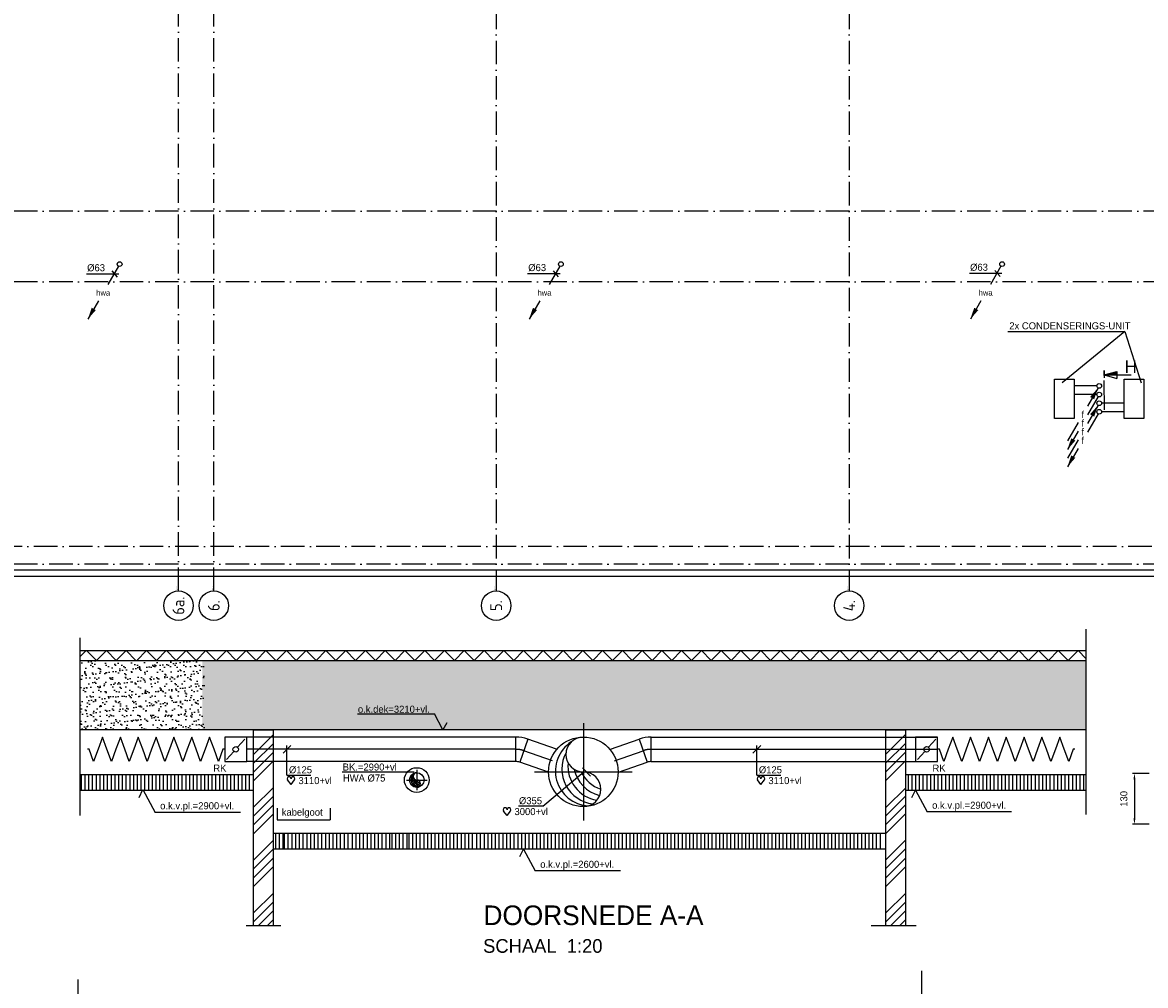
# Model space of a CAD drawing. Extents: x -36528 to 124080, y 290752 to 374852.
# Tile 63 of 66: x 64566 to 93201, y 325719 to 350286. Entities that reach past the tile are written whole.
import ezdxf
from ezdxf.enums import TextEntityAlignment as Align

# ---------------------------------------------------------------- set-up
doc = ezdxf.new("R2010")
doc.units = 0
doc.header["$LTSCALE"] = 100
for name, pattern in [('2322122', [47, 40, -7]), ('CENTER2', [11.25, 7.5, -1.25, 1.25, -1.25]), ('CENTER4', [5, 3.125, -0.625, 0.625, -0.625]), ('DASHDOT', [9, 6, -1.5, 0, -1.5]), ('LURETOUR', [6, 4, -2])]:
    doc.linetypes.add(name, pattern=pattern)
doc.layers.get('0').update_dxf_attribs({"linetype": 'CONTINUOUS'})
doc.layers.get('DEFPOINTS').update_dxf_attribs({"linetype": 'CONTINUOUS'})
for name, color, linetype in [('AL$7----_STRAMIEN', 1, 'DASHDOT'), ('AL27----_DAKEN', 7, 'CONTINUOUS'), ('ALN-----_BLOCKNAAM', 2, 'CONTINUOUS'), ('BL$2----', 7, 'CONTINUOUS'), ('BOUW', 8, 'CONTINUOUS'), ('DOORSNEDE', 1, 'CONTINUOUS'), ('WL$1----', 3, 'CONTINUOUS'), ('WL521---', 4, 'CONTINUOUS'), ('WL5448--', 4, 'CONTINUOUS'), ('WL570---', 3, 'CONTINUOUS'), ('WL570---_HARTLIJN', 7, 'CONTINUOUS'), ('WL570---_RETOUR', 3, 'CONTINUOUS'), ('WL570---_TOEVOER', 3, 'CONTINUOUS'), ('WM561---', 1, 'CONTINUOUS'), ('WM570---', 1, 'CONTINUOUS')]:
    doc.layers.add(name, color=color, linetype=linetype)
doc.styles.add('BURO-018', font='BUROFONT.shx', dxfattribs={"height": 180})
doc.styles.add('BURO-035', font='BUROFONT.shx', dxfattribs={"height": 350})
doc.styles.add('BURO-050', font='BUROFONT.shx', dxfattribs={"height": 500})
doc.styles.get("Standard").update_dxf_attribs({"font": 'ISOCP'})
doc.dimstyles.new('CEES', dxfattribs={"dimscale": 50, "dimtxt": 3, "dimasz": 3, "dimexe": 1, "dimexo": 1, "dimgap": 1.5, "dimtad": 0, "dimdec": 0, "dimzin": 0, "dimtxsty": 'BURO-018', "dimcen": -3, "dimdle": 1.25, "dimclrd": 1, "dimclre": 1, "dimclrt": 1, "dimazin": 3, "dimtfac": 0.75, "dimtdec": 0, "dimtofl": 0, "dimtmove": 0, "dimatfit": 3, "dimtvp": 1.5, "dimtolj": 1, "dimtzin": 0})

# ---------------------------------------------------------------- blocks, each defined once
blk = doc.blocks.new('1011')
at = {"layer": 'AL$7----_STRAMIEN', "color": 7, "linetype": 'CONTINUOUS'}
blk.add_circle((-750, 0), 750, dxfattribs=at)
at = {"layer": 'ALN-----_BLOCKNAAM', "linetype": 'CONTINUOUS'}
blk.add_text('1011', height=100, dxfattribs=at).set_placement((0, 0))
blk = doc.blocks.new('LDV2')
at = {"color": 0, "linetype": 'CONTINUOUS'}
for p, q in [((-0.25, -0.43), (-2.5, -4.33)), ((-4.5, -7.79), (-6.75, -11.69))]:
    blk.add_line(p, q, dxfattribs=at)
blk.add_lwpolyline([(-6.75, -11.69, 0, 1, 0), (-5.5, -9.53, 1, 1, 0)], format="xyseb", dxfattribs=at)
blk.add_circle((0, 0), 0.5, dxfattribs=at)
at = {"color": 0, "linetype": 'CONTINUOUS', "style": 'BURO-018'}
blk.add_attdef('LD_TEXT1', text='', height=1.8, dxfattribs=at).set_placement((-3.5, -6.06), align=Align.MIDDLE)
blk = doc.blocks.new('LU-1D-K-7D')
at = {"color": 0, "linetype": 'CONTINUOUS'}
for p, q in [((-0.5, 62.5), (0.5, 62.5)), ((-0.5, -62.5), (0.5, -62.5))]:
    blk.add_line(p, q, dxfattribs=at)
at = {"layer": 'WL570---_HARTLIJN', "linetype": 'CENTER2'}
blk.add_line((-0.5, 0), (0.5, 0), dxfattribs=at)
blk = doc.blocks.new('LU-1D-KL-7D70')
at = {"color": 0, "linetype": 'CONTINUOUS'}
for p, q in [((-56.4, 62.5), (-56.4, -62.5)), ((56.4, 62.5), (-56.4, 62.5)), ((56.4, -62.5), (56.4, 62.5)), ((47, 52), (9.5, 10.5)), ((-9.5, -10.5), (-47, -52)), ((-56.4, -62.5), (56.4, -62.5))]:
    blk.add_line(p, q, dxfattribs=at)
blk.add_circle((0, 0), 14.1, dxfattribs=at)
blk = doc.blocks.new('LU-1D-F-7D2BC')
at = {"color": 0, "linetype": 'CONTINUOUS'}
for p, q in [((-341.2, 0), (-318.5, 62.5)), ((-318.5, 62.5), (-295.7, 0)), ((-250.2, 0), (-227.5, 62.5)), ((-227.5, 62.5), (-204.7, 0)), ((-159.2, 0), (-136.5, 62.5)), ((-136.5, 62.5), (-113.7, 0)), ((-68.2, 0), (-45.5, 62.5)), ((-45.5, 62.5), (-22.7, 0)), ((22.7, 0), (45.5, 62.5)), ((45.5, 62.5), (68.2, 0)), ((113.7, 0), (136.5, 62.5)), ((136.5, 62.5), (159.2, 0)), ((204.7, 0), (227.5, 62.5)), ((227.5, 62.5), (250.2, 0)), ((295.7, 0), (318.5, 62.5)), ((318.5, 62.5), (341.2, 0)), ((-350, 0), (-341.2, 0)), ((-295.7, 0), (-273, -62.5)), ((-273, -62.5), (-250.2, 0)), ((-204.7, 0), (-182, -62.5)), ((-182, -62.5), (-159.2, 0)), ((-113.7, 0), (-91, -62.5)), ((-91, -62.5), (-68.2, 0)), ((-22.7, 0), (0, -62.5)), ((0, -62.5), (22.7, 0)), ((68.2, 0), (91, -62.5)), ((91, -62.5), (113.7, 0)), ((159.2, 0), (182, -62.5)), ((182, -62.5), (204.7, 0)), ((250.2, 0), (273, -62.5)), ((273, -62.5), (295.7, 0)), ((341.2, 0), (350, 0))]:
    blk.add_line(p, q, dxfattribs=at)
blk = doc.blocks.new('HART')
at = {"color": 1}
for q in [(-40, 52), (40, 52)]:
    blk.add_line((0, 0), q, dxfattribs=at)
for centre, start, end in [((-22, 66), 0, 217.1867), ((22, 66), 322.8133, 180)]:
    blk.add_arc(centre, 22.1, start, end, dxfattribs=at)
blk = doc.blocks.new('*U125', base_point=(5625, 350858))
at = {"color": 0, "linetype": 'CONTINUOUS'}
for p, q in [((5525, 351070), (5725, 351270)), ((5625, 350508), (5625, 351270)), ((5625, 350508), (6231, 350508))]:
    blk.add_line(p, q, dxfattribs=at)
at = {"layer": 'WM570---', "linetype": 'CONTINUOUS', "style": 'BURO-018'}
blk.add_text('%%c125', height=180, dxfattribs=at).set_placement((5675, 350558))
blk = doc.blocks.new('LU-1-KI2')
at = {"color": 0, "linetype": 'CONTINUOUS'}
blk.add_circle((0, 0), 0.5, dxfattribs=at)
for centre, start, end in [((0.098, 0.01), 122.9221, 266.9628), ((0.191, 0.038), 151.6522, 263.7819), ((0.278, 0.084), 174.6069, 260.2716), ((0.354, 0.146), 192.3501, 256.1233), ((0.416, 0.222), 206.1028, 250.6419)]:
    blk.add_arc(centre, 0.5, start, end, dxfattribs=at)
at = {"layer": 'WL570---_HARTLIJN', "linetype": 'CENTER4'}
for p, q in [((0, 0.7), (0, -0.7)), ((-0.7, 0), (0.7, 0))]:
    blk.add_line(p, q, dxfattribs=at)
at = {"layer": 'WL570---_HARTLIJN', "color": 0, "linetype": 'CONTINUOUS'}
for centre, start, end in [((0, 0.25), 90, 270), ((0, -0.25), 270, 90)]:
    blk.add_arc(centre, 0.25, start, end, dxfattribs=at)
blk = doc.blocks.new('LU-1D-B--1-7D137D')
at = {"color": 0, "linetype": 'CONTINUOUS'}
for p, q in [((-20.9, -62.5), (-20.9, 62.5)), ((40.1, 52.3), (-0.6, -65.9))]:
    blk.add_line(p, q, dxfattribs=at)
for radius in [187.5, 62.5]:
    blk.add_arc((-20.9, -125), radius, 71, 90, dxfattribs=at)
at = {"layer": 'WL570---_HARTLIJN', "linetype": 'CENTER4'}
blk.add_arc((-20.9, -125), 125, 71, 90, dxfattribs=at)
blk = doc.blocks.new('LU-1D-B-1-7D137D')
at = {"color": 0, "linetype": 'CONTINUOUS'}
for p, q in [((-20.9, 62.5), (-20.9, -62.5)), ((40.1, -52.3), (-0.6, 65.9))]:
    blk.add_line(p, q, dxfattribs=at)
for radius in [62.5, 187.5]:
    blk.add_arc((-20.9, 125), radius, 270, 289, dxfattribs=at)
at = {"layer": 'WL570---_HARTLIJN', "linetype": 'CENTER4'}
blk.add_arc((-20.9, 125), 125, 270, 289, dxfattribs=at)
blk = doc.blocks.new('*D148')
at = {"color": 1, "linetype": 'BYBLOCK'}
for p, q in [((82831, 287274), (82406, 287274)), ((82456, 287124), (82456, 286124)), ((82831, 285974), (82406, 285974))]:
    blk.add_line(p, q, dxfattribs=at)
for points in [[(82431, 287124), (82481, 287124), (82456, 287274)], [(82431, 286124), (82481, 286124), (82456, 285974)]]:
    blk.add_solid(points, dxfattribs=at)
at = {"layer": 'DEFPOINTS', "color": 0, "linetype": 'BYBLOCK'}
for p in [(82881, 287274), (82456, 285974), (82881, 285974)]:
    blk.add_point(p, dxfattribs=at)
at = {"color": 1, "linetype": 'BYBLOCK', "insert": (82186, 286624), "char_height": 180, "attachment_point": 5, "rotation": 90, "style": 'BURO-018'}
blk.add_mtext('\\A1;130', dxfattribs=at)
blk = doc.blocks.new('LDV4')
at = {"color": 0, "linetype": 'CONTINUOUS'}
for p, q in [((-0.25, -0.43), (-2.5, -4.33)), ((-4.5, -7.79), (-6.75, -11.69))]:
    blk.add_line(p, q, dxfattribs=at)
blk.add_lwpolyline([(-0.25, -0.43, 0, 1, 0), (-1.5, -2.6, 1, 1, 0)], format="xyseb", dxfattribs=at)
blk.add_circle((0, 0), 0.5, dxfattribs=at)
at = {"color": 0, "linetype": 'CONTINUOUS', "style": 'BURO-018'}
blk.add_attdef('LD_TEXT1', text='', height=1.8, dxfattribs=at).set_placement((-3.5, -6.06), align=Align.MIDDLE)

msp = doc.modelspace()

# ---------------------------------------------------------------- hatches: boundary and pattern name
at = {"layer": 'WM570---'}
h = msp.add_hatch(dxfattribs=at)
h.set_pattern_fill('AR-SAND', color=8, scale=5, style=0)
h.set_pattern_definition([(37.5, (-110315.69, -1012448.83), (-8.000156, 244.70662), [0, -193.04, 0, -215.9, 0, -206.375]), (7.5, (-110315.7, -1012448.83), (224.76164, 358.41255), [0, -104.14, 0, -173.99, 0, -66.675]), (327.5, (-110471.9, -1012448.83), (395.496185, 0.718592), [0, -63.5, 0, -228.6, 0, -298.45]), (317.5, (-110471.9, -1012448.83), (381.77823, 111.46466), [0, -31.75, 0, -149.86, 0, -171.45])])
h.paths.add_polyline_path([(69201.668, 332245.443), (69201.668, 334013.037), (66036.391, 334013.037), (66036.391, 332245.443)])
h = msp.add_hatch(dxfattribs=at)
h.set_pattern_fill('AR-SAND', color=8, scale=5, style=0)
h.set_pattern_definition([(37.5, (32782.17, -46325.43), (-8.00016, 244.70662), [0, -193.04, 0, -215.9, 0, -206.375]), (7.5, (32782.17, -46325.43), (224.76164, 358.41255), [0, -104.14, 0, -173.99, 0, -66.675]), (327.5, (32625.96, -46325.43), (395.49619, 0.71859), [0, -63.5, 0, -228.6, 0, -298.45]), (317.5, (32625.96, -46325.43), (381.77823, 111.46466), [0, -31.75, 0, -149.86, 0, -171.45])])
h.paths.add_polyline_path([(84330.474, 334013.037), (69151.953, 334013.037), (69151.953, 332245.443), (91687.355, 332245.443), (91687.355, 334013.037)])
h.paths.add_polyline_path([(87592.494, 332773.509), (89575.64, 332773.509), (89575.64, 333052.947), (87592.494, 333052.947)], flags=24)
h.paths.add_polyline_path([(73072.772, 332624.349), (75055.918, 332624.349), (75055.918, 332903.787), (73072.772, 332903.787)], flags=24)

# ---------------------------------------------------------------- linework, layer by layer
at = {"layer": 'AL$7----_STRAMIEN', "color": 1}
for points in [[(68544.348, 335784.462), (68544.348, 371420.208)], [(69444.348, 335784.462), (69444.348, 371420.208)], [(76644.348, 371420.208), (76644.348, 335784.462)], [(85644.348, 371420.208), (85644.348, 335784.462)], [(107252.264, 345471.726), (-32589.018, 345471.726)], [(107252.264, 343671.726), (7571.984, 343671.726)], [(106860.706, 336921.726), (-31631.746, 336921.726)], [(107252.264, 336471.726), (-32545.031, 336465.612)], [(101844.172, 336471.726), (69444.172, 336471.726)]]:
    msp.add_lwpolyline(points, dxfattribs=at)
at = {"layer": 'AL27----_DAKEN', "color": 8}
for p, q in [((106509.172, 336316.902), (61663.996, 336316.902)), ((106674.172, 336151.902), (61663.996, 336151.902))]:
    msp.add_line(p, q, dxfattribs=at)
at = {"layer": 'BL$2----', "color": 1}
for p, q in [((89690.255, 342405.454), (92672.222, 342405.454)), ((92672.222, 342405.454), (91070.809, 341090.297)), ((92672.222, 342405.454), (93090.313, 341090.383))]:
    msp.add_line(p, q, dxfattribs=at)
at = {"layer": 'BOUW'}
for p, q in [((91687.355, 330085.873), (91687.355, 334810.046)), ((66036.391, 330056.467), (66036.391, 334584.928)), ((66036.391, 334263.037), (84330.474, 334263.037)), ((66190.748, 334263.037), (66036.391, 334109.861)), ((66453.189, 334013.037), (66201.262, 334263.037)), ((66704.89, 334263.037), (66452.963, 334013.037)), ((66956.817, 334013.037), (66704.89, 334263.037)), ((66956.817, 334013.037), (67208.744, 334263.037)), ((67208.744, 334263.037), (67460.671, 334013.037)), ((67732.163, 334263.037), (67480.236, 334013.037)), ((67981.712, 334013.037), (67729.785, 334263.037)), ((68233.413, 334263.037), (67981.486, 334013.037)), ((68488.902, 334013.037), (68236.975, 334263.037)), ((68740.603, 334263.037), (68488.676, 334013.037)), ((68992.53, 334013.037), (68740.603, 334263.037)), ((68992.53, 334013.037), (69244.457, 334263.037)), ((69244.457, 334263.037), (69496.384, 334013.037)), ((69767.876, 334263.037), (69515.949, 334013.037)), ((70017.424, 334013.037), (69765.498, 334263.037)), ((70269.126, 334263.037), (70017.199, 334013.037)), ((70521.052, 334013.037), (70269.126, 334263.037)), ((70521.052, 334013.037), (70772.979, 334263.037)), ((70772.979, 334263.037), (71024.906, 334013.037)), ((71296.398, 334263.037), (71044.471, 334013.037)), ((71548.325, 334013.037), (71296.398, 334263.037)), ((71800.252, 334263.037), (71548.325, 334013.037)), ((72052.179, 334013.037), (71800.252, 334263.037)), ((72304.106, 334263.037), (72052.179, 334013.037)), ((72556.033, 334013.037), (72304.106, 334263.037)), ((72807.734, 334263.037), (72555.807, 334013.037)), ((73059.661, 334013.037), (72807.734, 334263.037)), ((73059.661, 334013.037), (73311.588, 334263.037)), ((73311.588, 334263.037), (73563.515, 334013.037)), ((73563.289, 334013.037), (73815.216, 334263.037)), ((73815.216, 334263.037), (74067.143, 334013.037)), ((74067.143, 334013.037), (74319.07, 334263.037)), ((74319.07, 334263.037), (74570.997, 334013.037)), ((74570.997, 334013.037), (74822.924, 334263.037)), ((74822.924, 334263.037), (75074.85, 334013.037)), ((75074.85, 334013.037), (75326.777, 334263.037)), ((75326.777, 334263.037), (75578.704, 334013.037)), ((75578.704, 334013.037), (75830.631, 334263.037)), ((75830.631, 334263.037), (76082.558, 334013.037)), ((76082.558, 334013.037), (76334.485, 334263.037)), ((76334.485, 334263.037), (76586.412, 334013.037)), ((76586.412, 334013.037), (76838.339, 334263.037)), ((76838.339, 334263.037), (77090.266, 334013.037)), ((77090.266, 334013.037), (77342.193, 334263.037)), ((77342.193, 334263.037), (77594.12, 334013.037)), ((77594.12, 334013.037), (77846.047, 334263.037)), ((77846.047, 334263.037), (78097.974, 334013.037)), ((78097.974, 334013.037), (78349.901, 334263.037)), ((78349.901, 334263.037), (78601.828, 334013.037)), ((78601.828, 334013.037), (78853.755, 334263.037)), ((78853.755, 334263.037), (79105.681, 334013.037)), ((79105.681, 334013.037), (79357.608, 334263.037)), ((79357.608, 334263.037), (79609.535, 334013.037)), ((79609.535, 334013.037), (79861.462, 334263.037)), ((79861.462, 334263.037), (80113.389, 334013.037)), ((80113.389, 334013.037), (80365.316, 334263.037)), ((80365.316, 334263.037), (80617.243, 334013.037)), ((80617.243, 334013.037), (80869.17, 334263.037)), ((80869.17, 334263.037), (81121.097, 334013.037)), ((81121.097, 334013.037), (81373.024, 334263.037)), ((81373.024, 334263.037), (81624.951, 334013.037)), ((81624.951, 334013.037), (81876.878, 334263.037)), ((81876.878, 334263.037), (82128.805, 334013.037)), ((82128.805, 334013.037), (82380.732, 334263.037)), ((82380.732, 334263.037), (82632.659, 334013.037)), ((82632.659, 334013.037), (82884.586, 334263.037)), ((82884.586, 334263.037), (83136.512, 334013.037)), ((83136.512, 334013.037), (83388.439, 334263.037)), ((83388.439, 334263.037), (83640.366, 334013.037)), ((83640.366, 334013.037), (83892.293, 334263.037)), ((83892.293, 334263.037), (84144.22, 334013.037)), ((84144.22, 334013.037), (84396.147, 334263.037)), ((84330.474, 334263.037), (91687.355, 334263.037)), ((84396.147, 334263.037), (84648.074, 334013.037)), ((84648.074, 334013.037), (84900.001, 334263.037)), ((84900.001, 334263.037), (85151.928, 334013.037)), ((85151.928, 334013.037), (85403.855, 334263.037)), ((85403.855, 334263.037), (85655.782, 334013.037)), ((85655.782, 334013.037), (85907.709, 334263.037)), ((85907.709, 334263.037), (86159.636, 334013.037)), ((86159.636, 334013.037), (86411.563, 334263.037)), ((86411.563, 334263.037), (86663.49, 334013.037)), ((86663.49, 334013.037), (86915.417, 334263.037)), ((86915.417, 334263.037), (87167.343, 334013.037)), ((87167.343, 334013.037), (87419.27, 334263.037)), ((87419.27, 334263.037), (87671.197, 334013.037)), ((87671.197, 334013.037), (87923.124, 334263.037)), ((87923.124, 334263.037), (88175.051, 334013.037)), ((88175.051, 334013.037), (88455.699, 334263.037)), ((88455.699, 334263.037), (88707.626, 334013.037)), ((88707.626, 334013.037), (88959.553, 334263.037)), ((88959.553, 334263.037), (89211.48, 334013.037)), ((89211.48, 334013.037), (89463.407, 334263.037)), ((89463.407, 334263.037), (89715.334, 334013.037)), ((89715.334, 334013.037), (89967.261, 334263.037)), ((89967.261, 334263.037), (90219.188, 334013.037)), ((90219.188, 334013.037), (90471.115, 334263.037)), ((90471.115, 334263.037), (90723.042, 334013.037)), ((90723.042, 334013.037), (90974.968, 334263.037)), ((90974.968, 334263.037), (91226.895, 334013.037)), ((91226.895, 334013.037), (91478.822, 334263.037)), ((91478.822, 334263.037), (91687.355, 334056.1)), ((66036.391, 334013.037), (84330.474, 334013.037)), ((84330.474, 334013.037), (91687.355, 334013.037)), ((91687.355, 332245.443), (66036.391, 332245.443)), ((70454.492, 331095.443), (66036.391, 331095.443)), ((66070.383, 330695.443), (66070.383, 331084.325)), ((66165.633, 330695.443), (66165.633, 331084.325)), ((66260.883, 330695.443), (66260.883, 331084.325)), ((66356.133, 330695.443), (66356.133, 331084.325)), ((66451.383, 330695.443), (66451.383, 331084.325)), ((66546.633, 330695.443), (66546.633, 331084.325)), ((66641.883, 330695.443), (66641.883, 331084.325)), ((66737.133, 330695.443), (66737.133, 331084.325)), ((66832.383, 330695.443), (66832.383, 331084.325)), ((66927.633, 330695.443), (66927.633, 331084.325)), ((67022.883, 330695.443), (67022.883, 331084.325)), ((67118.133, 330695.443), (67118.133, 331084.325)), ((67213.383, 330695.443), (67213.383, 331084.325)), ((67308.633, 330695.443), (67308.633, 331084.325)), ((67403.883, 330695.443), (67403.883, 331084.325)), ((67499.133, 330695.443), (67499.133, 331084.325)), ((67594.383, 330695.443), (67594.383, 331084.325)), ((67689.633, 330695.443), (67689.633, 331084.325)), ((67784.883, 330695.443), (67784.883, 331084.325)), ((67880.133, 330695.443), (67880.133, 331084.325)), ((67975.383, 330695.443), (67975.383, 331084.325)), ((68070.633, 330695.443), (68070.633, 331084.325)), ((68165.883, 330695.443), (68165.883, 331084.325)), ((68261.133, 330695.443), (68261.133, 331084.325)), ((68356.383, 330695.443), (68356.383, 331084.325)), ((68451.633, 330695.443), (68451.633, 331084.325)), ((68546.883, 330695.443), (68546.883, 331084.325)), ((68642.133, 330695.443), (68642.133, 331084.325)), ((68737.383, 330695.443), (68737.383, 331084.325)), ((68832.633, 330695.443), (68832.633, 331084.325)), ((68927.883, 330695.443), (68927.883, 331084.325)), ((69023.133, 330695.443), (69023.133, 331084.325)), ((69118.383, 330695.443), (69118.383, 331084.325)), ((69213.633, 330695.443), (69213.633, 331084.325)), ((69308.883, 330695.443), (69308.883, 331084.325)), ((69404.133, 330695.443), (69404.133, 331084.325)), ((69499.383, 330695.443), (69499.383, 331084.325)), ((69594.633, 330695.443), (69594.633, 331084.325)), ((69689.883, 330695.443), (69689.883, 331084.325)), ((69785.133, 330695.443), (69785.133, 331084.325)), ((69880.383, 330695.443), (69880.383, 331084.325)), ((69975.633, 330695.443), (69975.633, 331084.325)), ((70070.883, 330695.443), (70070.883, 331084.325)), ((70166.133, 330695.443), (70166.133, 331084.325)), ((70261.383, 330695.443), (70261.383, 331084.325)), ((70356.633, 330695.443), (70356.633, 331084.325)), ((91687.355, 331095.443), (87076.668, 331095.443)), ((87153.027, 330695.443), (87153.027, 331084.325)), ((87248.277, 330695.443), (87248.277, 331084.325)), ((87343.527, 330695.443), (87343.527, 331084.325)), ((87438.777, 330695.443), (87438.777, 331084.325)), ((87534.027, 330695.443), (87534.027, 331084.325)), ((87629.277, 330695.443), (87629.277, 331084.325)), ((87724.527, 330695.443), (87724.527, 331084.325)), ((87819.777, 330695.443), (87819.777, 331084.325)), ((87915.027, 330695.443), (87915.027, 331084.325)), ((88010.277, 330695.443), (88010.277, 331084.325)), ((88105.527, 330695.443), (88105.527, 331084.325)), ((88200.777, 330695.443), (88200.777, 331084.325)), ((88296.027, 330695.443), (88296.027, 331084.325)), ((88391.277, 330695.443), (88391.277, 331084.325)), ((88486.527, 330695.443), (88486.527, 331084.325)), ((88581.777, 330695.443), (88581.777, 331084.325)), ((88677.027, 330695.443), (88677.027, 331084.325)), ((88772.277, 330695.443), (88772.277, 331084.325)), ((88867.527, 330695.443), (88867.527, 331084.325)), ((88962.777, 330695.443), (88962.777, 331084.325)), ((89058.027, 330695.443), (89058.027, 331084.325)), ((89153.277, 330695.443), (89153.277, 331084.325)), ((89248.527, 330695.443), (89248.527, 331084.325)), ((89343.777, 330695.443), (89343.777, 331084.325)), ((89439.027, 330695.443), (89439.027, 331084.325)), ((89534.277, 330695.443), (89534.277, 331084.325)), ((89629.527, 330695.443), (89629.527, 331084.325)), ((89724.777, 330695.443), (89724.777, 331084.325)), ((89820.027, 330695.443), (89820.027, 331084.325)), ((89915.277, 330695.443), (89915.277, 331084.325)), ((90010.527, 330695.443), (90010.527, 331084.325)), ((90105.777, 330695.443), (90105.777, 331084.325)), ((90201.027, 330695.443), (90201.027, 331084.325)), ((90201.277, 330695.443), (90201.277, 331084.325)), ((90296.277, 330695.443), (90296.277, 331084.325)), ((90296.527, 330695.443), (90296.527, 331084.325)), ((90391.527, 330695.443), (90391.527, 331084.325)), ((90391.777, 330695.443), (90391.777, 331084.325)), ((90486.777, 330695.443), (90486.777, 331084.325)), ((90487.027, 330695.443), (90487.027, 331084.325)), ((90582.027, 330695.443), (90582.027, 331084.325)), ((90677.277, 330695.443), (90677.277, 331084.325)), ((90772.527, 330695.443), (90772.527, 331084.325)), ((90867.777, 330695.443), (90867.777, 331084.325)), ((90963.027, 330695.443), (90963.027, 331084.325)), ((91058.277, 330695.443), (91058.277, 331084.325)), ((91153.527, 330695.443), (91153.527, 331084.325)), ((91248.777, 330695.443), (91248.777, 331084.325)), ((91344.027, 330695.443), (91344.027, 331084.325)), ((91439.277, 330695.443), (91439.277, 331084.325)), ((91534.527, 330695.443), (91534.527, 331084.325)), ((91629.777, 330695.443), (91629.777, 331084.325)), ((70454.492, 330695.443), (66036.391, 330695.443)), ((91687.355, 330695.443), (87076.668, 330695.443)), ((71022.688, 329195.443), (71022.688, 329584.33)), ((71117.938, 329195.443), (71117.938, 329584.33)), ((71213.188, 329195.443), (71213.188, 329584.33)), ((71249.656, 329195.443), (71249.656, 329584.33)), ((71344.906, 329195.443), (71344.906, 329584.33)), ((71440.156, 329195.443), (71440.156, 329584.33)), ((71535.406, 329195.443), (71535.406, 329584.33)), ((71630.656, 329195.443), (71630.656, 329584.33)), ((71725.906, 329195.443), (71725.906, 329584.33)), ((71821.156, 329195.443), (71821.156, 329584.33)), ((71916.406, 329195.443), (71916.406, 329584.33)), ((72011.656, 329195.443), (72011.656, 329584.33)), ((72106.906, 329195.443), (72106.906, 329584.33)), ((72202.156, 329195.443), (72202.156, 329584.33)), ((72297.406, 329195.443), (72297.406, 329584.33)), ((72392.656, 329195.443), (72392.656, 329584.33)), ((72487.906, 329195.443), (72487.906, 329584.33)), ((72583.156, 329195.443), (72583.156, 329584.33)), ((72678.406, 329195.443), (72678.406, 329584.33)), ((72773.656, 329195.443), (72773.656, 329584.33)), ((72868.906, 329195.443), (72868.906, 329584.33)), ((72978.683, 329195.443), (72978.683, 329584.33)), ((73073.933, 329195.443), (73073.933, 329584.33)), ((73169.183, 329195.443), (73169.183, 329584.33)), ((73264.433, 329195.443), (73264.433, 329584.33)), ((73359.683, 329195.443), (73359.683, 329584.33)), ((73454.933, 329195.443), (73454.933, 329584.33)), ((73550.183, 329195.443), (73550.183, 329584.33)), ((73645.433, 329195.443), (73645.433, 329584.33)), ((73740.683, 329195.443), (73740.683, 329584.33)), ((73835.933, 329195.443), (73835.933, 329584.33)), ((73931.183, 329195.443), (73931.183, 329584.33)), ((73991.063, 329195.443), (73991.063, 329584.33)), ((74086.313, 329195.443), (74086.313, 329584.33)), ((74181.563, 329195.443), (74181.563, 329584.33)), ((74276.813, 329195.443), (74276.813, 329584.33)), ((74372.063, 329195.443), (74372.063, 329584.33)), ((74424.001, 329195.443), (74424.001, 329584.33)), ((74519.251, 329195.443), (74519.251, 329584.33)), ((74614.501, 329195.443), (74614.501, 329584.33)), ((74709.751, 329195.443), (74709.751, 329584.33)), ((74805.001, 329195.443), (74805.001, 329584.33)), ((74900.251, 329195.443), (74900.251, 329584.33)), ((74995.501, 329195.443), (74995.501, 329584.33)), ((75090.751, 329195.443), (75090.751, 329584.33)), ((75186.001, 329195.443), (75186.001, 329584.33)), ((75281.251, 329195.443), (75281.251, 329584.33)), ((75376.501, 329195.443), (75376.501, 329584.33)), ((75471.751, 329195.443), (75471.751, 329584.33)), ((75567.001, 329195.443), (75567.001, 329584.33)), ((75662.251, 329195.443), (75662.251, 329584.33)), ((75757.501, 329195.443), (75757.501, 329584.33)), ((75852.751, 329195.443), (75852.751, 329584.33)), ((75948.001, 329195.443), (75948.001, 329584.33)), ((76043.251, 329195.443), (76043.251, 329584.33)), ((76153.027, 329195.443), (76153.027, 329584.33)), ((76248.277, 329195.443), (76248.277, 329584.33)), ((76343.527, 329195.443), (76343.527, 329584.33)), ((76438.777, 329195.443), (76438.777, 329584.33)), ((76534.027, 329195.443), (76534.027, 329584.33)), ((76629.277, 329195.443), (76629.277, 329584.33)), ((76724.527, 329195.443), (76724.527, 329584.33)), ((76819.777, 329195.443), (76819.777, 329584.33)), ((76915.027, 329195.443), (76915.027, 329584.33)), ((77010.277, 329195.443), (77010.277, 329584.33)), ((77105.527, 329195.443), (77105.527, 329584.33)), ((77200.777, 329195.443), (77200.777, 329584.33)), ((77296.027, 329195.443), (77296.027, 329584.33)), ((77391.277, 329195.443), (77391.277, 329584.33)), ((77486.527, 329195.443), (77486.527, 329584.33)), ((77581.777, 329195.443), (77581.777, 329584.33)), ((77677.027, 329195.443), (77677.027, 329584.33)), ((77772.277, 329195.443), (77772.277, 329584.33)), ((77867.527, 329195.443), (77867.527, 329584.33)), ((77962.777, 329195.443), (77962.777, 329584.33)), ((78058.027, 329195.443), (78058.027, 329584.33)), ((78153.277, 329195.443), (78153.277, 329584.33)), ((78248.527, 329195.443), (78248.527, 329584.33)), ((78343.777, 329195.443), (78343.777, 329584.33)), ((78439.027, 329195.443), (78439.027, 329584.33)), ((78534.277, 329195.443), (78534.277, 329584.33)), ((78629.527, 329195.443), (78629.527, 329584.33)), ((78724.777, 329195.443), (78724.777, 329584.33)), ((78820.027, 329195.443), (78820.027, 329584.33)), ((78915.277, 329195.443), (78915.277, 329584.33)), ((79010.527, 329195.443), (79010.527, 329584.33)), ((79105.777, 329195.443), (79105.777, 329584.33)), ((79201.027, 329195.443), (79201.027, 329584.33)), ((79296.277, 329195.443), (79296.277, 329584.33)), ((79391.527, 329195.443), (79391.527, 329584.33)), ((79486.777, 329195.443), (79486.777, 329584.33)), ((79582.027, 329195.443), (79582.027, 329584.33)), ((79677.277, 329195.443), (79677.277, 329584.33)), ((79772.527, 329195.443), (79772.527, 329584.33)), ((79867.777, 329195.443), (79867.777, 329584.33)), ((79963.027, 329195.443), (79963.027, 329584.33)), ((80058.277, 329195.443), (80058.277, 329584.33)), ((80153.527, 329195.443), (80153.527, 329584.33)), ((80248.777, 329195.443), (80248.777, 329584.33)), ((80344.027, 329195.443), (80344.027, 329584.33)), ((80439.277, 329195.443), (80439.277, 329584.33)), ((80534.527, 329195.443), (80534.527, 329584.33)), ((80629.777, 329195.443), (80629.777, 329584.33)), ((80725.027, 329195.443), (80725.027, 329584.33)), ((80820.277, 329195.443), (80820.277, 329584.33)), ((80915.527, 329195.443), (80915.527, 329584.33)), ((81010.777, 329195.443), (81010.777, 329584.33)), ((81106.027, 329195.443), (81106.027, 329584.33)), ((81201.277, 329195.443), (81201.277, 329584.33)), ((81296.527, 329195.443), (81296.527, 329584.33)), ((81391.777, 329195.443), (81391.777, 329584.33)), ((81487.027, 329195.443), (81487.027, 329584.33)), ((81582.277, 329195.443), (81582.277, 329584.33)), ((81677.527, 329195.443), (81677.527, 329584.33)), ((81772.777, 329195.443), (81772.777, 329584.33)), ((81868.027, 329195.443), (81868.027, 329584.33)), ((81963.277, 329195.443), (81963.277, 329584.33)), ((82058.527, 329195.443), (82058.527, 329584.33)), ((82153.777, 329195.443), (82153.777, 329584.33)), ((82249.027, 329195.443), (82249.027, 329584.33)), ((82344.277, 329195.443), (82344.277, 329584.33)), ((82439.527, 329195.443), (82439.527, 329584.33)), ((82534.777, 329195.443), (82534.777, 329584.33)), ((82630.027, 329195.443), (82630.027, 329584.33)), ((82725.277, 329195.443), (82725.277, 329584.33)), ((82820.527, 329195.443), (82820.527, 329584.325)), ((82915.777, 329195.443), (82915.777, 329584.325)), ((83011.027, 329195.443), (83011.027, 329584.325)), ((83106.277, 329195.443), (83106.277, 329584.325)), ((83201.527, 329195.443), (83201.527, 329584.325)), ((83296.777, 329195.443), (83296.777, 329584.325)), ((83392.027, 329195.443), (83392.027, 329584.325)), ((83487.277, 329195.443), (83487.277, 329584.325)), ((83582.527, 329195.443), (83582.527, 329584.325)), ((83677.777, 329195.443), (83677.777, 329584.325)), ((83773.027, 329195.443), (83773.027, 329584.325)), ((83868.277, 329195.443), (83868.277, 329584.325)), ((83963.527, 329195.443), (83963.527, 329584.325)), ((84058.777, 329195.443), (84058.777, 329584.325)), ((84154.027, 329195.443), (84154.027, 329584.325)), ((84249.277, 329195.443), (84249.277, 329584.325)), ((84344.527, 329195.443), (84344.527, 329584.325)), ((84439.777, 329195.443), (84439.777, 329584.325)), ((84535.027, 329195.443), (84535.027, 329584.325)), ((84630.277, 329195.443), (84630.277, 329584.325)), ((84725.527, 329195.443), (84725.527, 329584.325)), ((84820.777, 329195.443), (84820.777, 329584.325)), ((84916.027, 329195.443), (84916.027, 329584.325)), ((85011.277, 329195.443), (85011.277, 329584.325)), ((85106.527, 329195.443), (85106.527, 329584.325)), ((85201.777, 329195.443), (85201.777, 329584.325)), ((85297.027, 329195.443), (85297.027, 329584.325)), ((85392.277, 329195.443), (85392.277, 329584.325)), ((85487.527, 329195.443), (85487.527, 329584.325)), ((85582.777, 329195.443), (85582.777, 329584.325)), ((85678.027, 329195.443), (85678.027, 329584.325)), ((85773.277, 329195.443), (85773.277, 329584.325)), ((85868.527, 329195.443), (85868.527, 329584.325)), ((85963.777, 329195.443), (85963.777, 329584.325)), ((86059.027, 329195.443), (86059.027, 329584.325)), ((86154.277, 329195.443), (86154.277, 329584.325)), ((86249.527, 329195.443), (86249.527, 329584.325)), ((86344.777, 329195.443), (86344.777, 329584.325)), ((86440.027, 329195.443), (86440.027, 329584.325)), ((65987.019, 321343.061), (65987.019, 325871.522)), ((87499.437, 321372.466), (87499.437, 326096.64))]:
    msp.add_line(p, q, dxfattribs=at)
msp.add_circle((74619.939, 330961.417), 315.532, dxfattribs=at)
at = {"layer": 'DOORSNEDE', "color": 220, "linetype": 'CENTER2'}
msp.add_line((92151.224, 340404.163), (92144.139, 341448.831), dxfattribs=at)
at = {"layer": 'DOORSNEDE', "color": 5}
for p, q in [((92144.139, 341410.064), (92144.139, 341218.447)), ((92144.556, 341410.064), (92144.556, 341218.447))]:
    msp.add_line(p, q, dxfattribs=at)
at = {"layer": 'DOORSNEDE', "color": 220}
for p, q in [((92144.556, 341294.18), (92469.664, 341384.453)), ((92469.664, 341384.453), (92469.664, 341203.906)), ((92144.556, 341294.18), (92830.895, 341294.18)), ((92144.556, 341294.18), (92469.664, 341203.906))]:
    msp.add_line(p, q, dxfattribs=at)
msp.add_solid([(92469.664, 341384.453), (92469.664, 341294.18), (92144.556, 341294.18)], dxfattribs=at)
at = {"layer": 'WL$1----', "color": 1}
for p, q in [((66847.75, 343949.219), (66979.011, 343791.784)), ((78093.408, 343953.214), (78224.668, 343795.778)), ((89358.716, 343961.487), (89489.976, 343804.051)), ((66200.351, 343877.279), (67027.293, 343877.279)), ((77446.009, 343881.273), (78272.951, 343881.273)), ((88711.317, 343889.546), (89538.259, 343889.546))]:
    msp.add_line(p, q, dxfattribs=at)
at = {"layer": 'WL5448--', "color": 2}
for p, q in [((91959.348, 341014.508), (91380.613, 341014.508)), ((91959.348, 340794.508), (91380.613, 340794.508)), ((92658.084, 340574.508), (92079.348, 340574.508)), ((92658.084, 340354.508), (92079.348, 340354.508))]:
    msp.add_line(p, q, dxfattribs=at)
at = {"layer": 'WL570---_RETOUR', "color": 8}
for p, q in [((70455.243, 327245.443), (70455.243, 332245.443)), ((70455.243, 332245.443), (70955.243, 332245.443)), ((70955.243, 332245.443), (70955.243, 327245.443)), ((86576.668, 327245.443), (86576.668, 332245.443)), ((86576.668, 332245.443), (87076.668, 332245.443)), ((87076.668, 332245.443), (87076.668, 327245.443)), ((86576.668, 329595.443), (70965.197, 329595.443)), ((86576.668, 329195.443), (70965.197, 329195.443)), ((71155.192, 327245.443), (70271.373, 327245.443)), ((87354.876, 327245.443), (86207.493, 327245.443))]:
    msp.add_line(p, q, dxfattribs=at)
at = {"layer": 'WL570---_TOEVOER'}
for p, q in [((90880.613, 340184.508), (90880.613, 341184.508)), ((90880.613, 341184.508), (91380.613, 341184.508)), ((91380.613, 341184.508), (91380.613, 340184.508)), ((92658.084, 340184.508), (92658.084, 341184.508)), ((92658.084, 341184.508), (93158.084, 341184.508)), ((93158.084, 341184.508), (93158.084, 340184.508)), ((91380.613, 340184.508), (90880.613, 340184.508)), ((93158.084, 340184.508), (92658.084, 340184.508))]:
    msp.add_line(p, q, dxfattribs=at)
at = {"layer": 'WL570---_TOEVOER', "color": 8}
for p, q in [((70455.243, 331612.581), (70955.243, 332112.581)), ((70455.243, 331388.075), (70955.243, 331888.075)), ((86574.125, 331612.581), (87074.125, 332112.581)), ((86574.125, 331388.075), (87074.125, 331888.075)), ((70455.243, 331163.568), (70955.243, 331663.568)), ((86574.125, 331163.568), (87074.125, 331663.568)), ((70455.243, 330939.061), (70955.243, 331439.061)), ((86574.125, 330939.061), (87074.125, 331439.061)), ((70455.243, 330265.543), (70955.243, 330765.543)), ((86587.625, 330265.543), (87087.625, 330765.543)), ((70455.243, 330041.036), (70955.243, 330541.036)), ((86574.125, 330041.036), (87074.125, 330541.036)), ((70455.243, 329816.53), (70955.243, 330316.53)), ((86574.125, 329816.53), (87074.125, 330316.53)), ((70455.243, 329592.023), (70955.243, 330092.023)), ((86574.125, 329592.023), (87074.125, 330092.023)), ((70455.243, 328918.505), (70955.243, 329418.505)), ((86574.125, 328918.505), (87074.125, 329418.505)), ((70455.243, 328693.998), (70955.243, 329193.998)), ((86574.125, 328693.998), (87074.125, 329193.998)), ((70455.243, 328469.492), (70955.243, 328969.492)), ((70455.243, 328244.985), (70955.243, 328744.985)), ((86577.5, 328469.492), (87077.5, 328969.492)), ((86577.5, 328244.985), (87077.5, 328744.985)), ((70455.243, 327571.466), (70955.243, 328071.466)), ((86577.5, 327571.466), (87077.5, 328071.466)), ((70455.243, 327346.96), (70955.243, 327846.96)), ((70578.233, 327245.443), (70955.243, 327622.453)), ((86577.5, 327346.96), (87077.5, 327846.96)), ((86700.49, 327245.443), (87077.5, 327622.453)), ((70802.74, 327245.443), (70955.243, 327397.946)), ((86924.997, 327245.443), (87077.5, 327397.946))]:
    msp.add_line(p, q, dxfattribs=at)
at = {"layer": 'WL570---_TOEVOER', "color": 6}
for p, q in [((71064.058, 330244.593), (71064.058, 329944.593)), ((72414.058, 330244.593), (72414.058, 329944.593)), ((71064.058, 329944.593), (72414.058, 329944.593))]:
    msp.add_line(p, q, dxfattribs=at)
at = {"layer": 'WM561---'}
for p, q in [((73107.772, 332649.413), (75071.054, 332649.413)), ((74551.274, 331160.551), (72713.45, 331160.551)), ((70122.158, 330135.574), (67951.483, 330135.574)), ((89782.238, 330148.538), (87633.557, 330148.538)), ((79811.925, 328642.313), (77641.251, 328642.313))]:
    msp.add_line(p, q, dxfattribs=at)
at = {"layer": 'WM570---'}
for p, q in [((75288.32, 332245.443), (75071.054, 332649.413)), ((75382.115, 332423.942), (75288.32, 332245.443)), ((67538.39, 330516.75), (67639.249, 330716.121)), ((67639.249, 330716.121), (67951.483, 330135.574)), ((87242.521, 330516.75), (87336.069, 330701.668)), ((87336.069, 330701.668), (87633.557, 330148.538)), ((77250.215, 329010.525), (77343.762, 329195.443)), ((77343.762, 329195.443), (77641.251, 328642.313))]:
    msp.add_line(p, q, dxfattribs=at)
at = {"layer": 'WM570---', "color": 1}
for p, q in [((77832.145, 330294.472), (78882.816, 331171.972)), ((78846.308, 331269.112), (79045.712, 331058.969)), ((77832.145, 330294.472), (77216.992, 330294.472))]:
    msp.add_line(p, q, dxfattribs=at)

# ---------------------------------------------------------------- block references
at = {"layer": 'AL$7----_STRAMIEN'}
ref = msp.add_blockref('1011', (68544.348, 335784.462), dxfattribs=dict(at, xscale=0.5, yscale=0.5, zscale=0.5, rotation=90))
ref.add_attrib('STR-NAAM', '6a.', dxfattribs={"color": 3, "linetype": 'CONTINUOUS', "height": 300, "rotation": 90}).set_placement((68544.348, 335409.462), align=Align.MIDDLE)
ref = msp.add_blockref('1011', (69444.348, 335784.462), dxfattribs=dict(at, xscale=0.5, yscale=0.5, zscale=0.5, rotation=90))
ref.add_attrib('STR-NAAM', '6.', dxfattribs={"color": 3, "linetype": 'CONTINUOUS', "height": 300, "rotation": 90}).set_placement((69444.348, 335409.462), align=Align.MIDDLE)
ref = msp.add_blockref('1011', (76644.348, 335784.462), dxfattribs=dict(at, xscale=0.5, yscale=0.5, zscale=0.5, rotation=90))
ref.add_attrib('STR-NAAM', '5.', dxfattribs={"color": 3, "linetype": 'CONTINUOUS', "height": 300, "rotation": 90}).set_placement((76644.348, 335409.462), align=Align.MIDDLE)
ref = msp.add_blockref('1011', (85644.348, 335784.462), dxfattribs=dict(at, xscale=0.5, yscale=0.5, zscale=0.5, rotation=90))
ref.add_attrib('STR-NAAM', '4.', dxfattribs={"color": 3, "linetype": 'CONTINUOUS', "height": 300, "rotation": 90}).set_placement((85644.348, 335409.462), align=Align.MIDDLE)
at = {"layer": 'WL521---', "color": 2}
ref = msp.add_blockref('LDV2', (67044.348, 344121.726), dxfattribs=dict(at, xscale=120, yscale=120, zscale=120))
ref.add_attrib('LD_TEXT1', 'hwa', dxfattribs={"layer": '0', "color": 1, "linetype": 'CONTINUOUS', "height": 144, "style": 'BURO-018'}).set_placement((66624.348, 343394.265), align=Align.MIDDLE)
ref = msp.add_blockref('LDV2', (78294.348, 344121.726), dxfattribs=dict(at, xscale=120, yscale=120, zscale=120))
ref.add_attrib('LD_TEXT1', 'hwa', dxfattribs={"layer": '0', "color": 1, "linetype": 'CONTINUOUS', "height": 144, "style": 'BURO-018'}).set_placement((77874.348, 343394.265), align=Align.MIDDLE)
ref = msp.add_blockref('LDV2', (89544.348, 344121.726), dxfattribs=dict(at, xscale=120, yscale=120, zscale=120))
ref.add_attrib('LD_TEXT1', 'hwa', dxfattribs={"layer": '0', "color": 1, "linetype": 'CONTINUOUS', "height": 144, "style": 'BURO-018'}).set_placement((89124.348, 343394.265), align=Align.MIDDLE)
at = {"layer": 'WL521---', "linetype": '2322122', "xscale": 375, "yscale": 375, "zscale": 375}
msp.add_blockref('LU-1-KI2', (74619.939, 330961.417), dxfattribs=at)
at = {"layer": 'WL5448--', "color": 2}
ref = msp.add_blockref('LDV4', (92019.348, 341014.508), dxfattribs=dict(at, xscale=119.9999999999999, yscale=119.9999999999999, zscale=119.9999999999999))
ref.add_attrib('LD_TEXT1', 'f', dxfattribs={"layer": '0', "color": 1, "linetype": 'CONTINUOUS', "height": 180, "style": 'BURO-018'}).set_placement((91599.348, 340287.047), align=Align.MIDDLE)
ref = msp.add_blockref('LDV2', (92019.348, 340794.508), dxfattribs=dict(at, xscale=119.9999999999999, yscale=119.9999999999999, zscale=119.9999999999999))
ref.add_attrib('LD_TEXT1', 'f', dxfattribs={"layer": '0', "color": 1, "linetype": 'CONTINUOUS', "height": 180, "style": 'BURO-018'}).set_placement((91599.348, 340067.047), align=Align.MIDDLE)
ref = msp.add_blockref('LDV4', (92019.348, 340574.508), dxfattribs=dict(at, xscale=119.9999999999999, yscale=119.9999999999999, zscale=119.9999999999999))
ref.add_attrib('LD_TEXT1', 'f', dxfattribs={"layer": '0', "color": 1, "linetype": 'CONTINUOUS', "height": 180, "style": 'BURO-018'}).set_placement((91599.348, 339847.047), align=Align.MIDDLE)
ref = msp.add_blockref('LDV2', (92019.348, 340354.508), dxfattribs=dict(at, xscale=119.9999999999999, yscale=119.9999999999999, zscale=119.9999999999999))
ref.add_attrib('LD_TEXT1', 'f', dxfattribs={"layer": '0', "color": 1, "linetype": 'CONTINUOUS', "height": 180, "style": 'BURO-018'}).set_placement((91599.348, 339627.047), align=Align.MIDDLE)
at = {"layer": 'WL570---_RETOUR', "linetype": 'LURETOUR'}
for name, p, xscale, yscale, zscale in [('LU-1-KI2', (78867.139, 331170.443), 1775, 1775, 1775), ('LU-1D-B--1-7D137D', (77248.992, 331744.925), 5, 5, 5), ('LU-1D-K-7D', (84234.609, 331744.925), 7299.13024194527, 5, 5)]:
    msp.add_blockref(name, p, dxfattribs=dict(at, xscale=xscale, yscale=yscale, zscale=zscale))
at = {"layer": 'WL570---_RETOUR', "linetype": 'LURETOUR', "yscale": 5, "zscale": 5}
for name, p, xscale, rotation in [('LU-1D-F-7D2BC', (67972.139, 331744.925), 5, 180), ('LU-1D-K-7D', (73714.043, 331744.925), 6849.739190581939, 179.9999999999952), ('LU-1D-K-7D', (77713.648, 331582.732), 775.1285417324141, 160.8006017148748), ('LU-1D-K-7D', (80024.848, 331582.905), 776.1765290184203, 19.1993982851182), ('LU-1D-B-1-7D137D', (80490.122, 331744.925), 5, 180), ('LU-1D-F-7D2BC', (89650.543, 331744.925), 5, 180)]:
    msp.add_blockref(name, p, dxfattribs=dict(at, xscale=xscale, rotation=rotation))
at = {"layer": 'WL570---_RETOUR', "linetype": 'CONTINUOUS', "xscale": 5, "yscale": 5, "zscale": 5, "rotation": 359.9999999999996}
msp.add_blockref('LU-1D-KL-7D70', (70004.389, 331744.925), dxfattribs=at)
at = {"layer": 'WL570---_RETOUR', "linetype": 'LURETOUR', "yscale": 5, "zscale": 5}
msp.add_blockref('LU-1D-K-7D', (77139.413, 331744.925), dxfattribs=at)
at = {"layer": 'WL570---_RETOUR', "linetype": 'CONTINUOUS', "xscale": 5, "yscale": 5, "zscale": 5}
msp.add_blockref('LU-1D-KL-7D70', (87618.293, 331744.925), dxfattribs=at)
at = {"layer": 'WM570---'}
for p in [(71310.525, 331432.425), (83292.018, 331432.425)]:
    msp.add_blockref('*U125', p, dxfattribs=at)
at = {"layer": 'WM570---', "xscale": 2.25, "yscale": 2.25, "zscale": 2.25}
for p in [(71413.336, 330845.534), (83394.829, 330845.534), (76922.121, 330054.667)]:
    msp.add_blockref('HART', p, dxfattribs=at)

# ---------------------------------------------------------------- texts
at = {"layer": 'BL$2----', "color": 1, "style": 'BURO-018'}
msp.add_text('2x CONDENSERINGS-UNIT', height=180, dxfattribs=at).set_placement((89726.521, 342457.546))
at = {"layer": 'DOORSNEDE', "color": 2, "style": 'BURO-050'}
msp.add_text('H', height=325, dxfattribs=at).set_placement((92664.518, 341343.221))
at = {"layer": 'WL$1----', "color": 1, "style": 'BURO-018'}
for p in [(66215.746, 343939.171), (77461.404, 343943.165), (88726.712, 343951.439)]:
    msp.add_text('%%C63', height=180, dxfattribs=at).set_placement(p)
at = {"layer": 'WL570---', "color": 1, "style": 'BURO-018'}
msp.add_text('BK.=2990+vl', height=180, dxfattribs=at).set_placement((72731.721, 331203.452))
at = {"layer": 'WL570---_RETOUR', "color": 1, "style": 'BURO-018'}
for s, p in [('o.k.dek=3210+vl.', (73119.345, 332677.135)), ('RK', (69432.879, 331173.633)), ('RK', (87768.725, 331174.063))]:
    msp.add_text(s, height=180, dxfattribs=at).set_placement(p)
at = {"layer": 'WL570---_RETOUR', "color": 4, "style": 'BURO-050'}
msp.add_text('DOORSNEDE A-A', height=500, dxfattribs=at).set_placement((76321.699, 327261.881))
at = {"layer": 'WL570---_RETOUR', "color": 3, "style": 'BURO-035'}
msp.add_text('SCHAAL  1:20', height=350, dxfattribs=at).set_placement((76311.642, 326554.342))
at = {"layer": 'WM561---', "color": 1, "style": 'BURO-018'}
for s, p in [('HWA %%c75', (72735.421, 330923.351)), ('o.k.v.pl.=2900+vl.', (68077.187, 330215.554)), ('kabelgoot', (71176.308, 330052.207)), ('o.k.v.pl.=2900+vl.', (87759.261, 330228.517)), ('o.k.v.pl.=2600+vl.', (77766.954, 328722.293))]:
    msp.add_text(s, height=180, dxfattribs=at).set_placement(p)
at = {"layer": 'WM570---', "color": 1, "style": 'BURO-018'}
for s, p in [('3110+vl', (71602.738, 330857.775)), ('3110+vl', (83584.231, 330857.775)), ('3000+vl', (77111.523, 330066.907))]:
    msp.add_text(s, height=180, dxfattribs=at).set_placement(p)
at = {"layer": 'WM570---', "linetype": 'CONTINUOUS', "style": 'BURO-018'}
msp.add_text('%%c355', height=180, dxfattribs=at).set_placement((77813.449, 330344.472), align=Align.RIGHT)

# ---------------------------------------------------------------- dimensions: what is measured, and where the dimension line sits
at = {"layer": 'WL570---'}
dim = msp.add_linear_dim(base=(92917.891, 329831.406), p1=(93343.026, 331131.406), p2=(93343.026, 329831.406), angle=90, text='130', dimstyle='CEES', dxfattribs=at)
dim.commit()
dim.dimension.update_dxf_attribs({"geometry": '*D148', "text_midpoint": (92647.773, 330481.406), "insert": (10462.125, 43857.69)})

doc.saveas('drawing.dxf')
